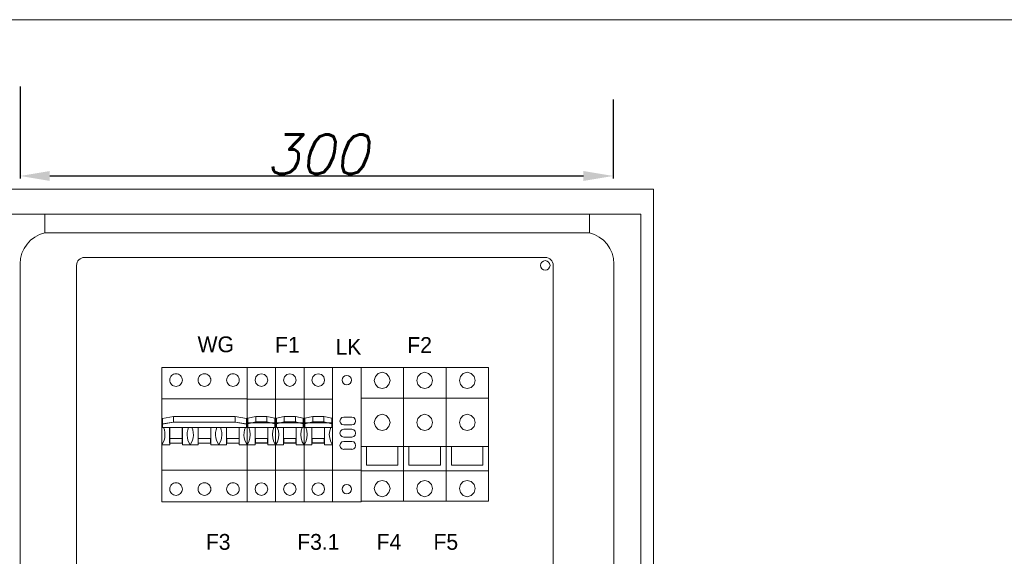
# Model space of a CAD drawing. Header units: millimetres. Extents: x 730 to 10409, y 1134 to 11940.
# Tile 17 of 49: x 2357 to 2856, y 7780 to 8052. Entities that reach past the tile are written whole.
import ezdxf

# ---------------------------------------------------------------- set-up
doc = ezdxf.new("R2010")
doc.units = ezdxf.units.MM
doc.layers.add('30', color=7, linetype='Continuous')
doc.layers.add('45', color=7, linetype='Continuous')
for name, color, linetype, lineweight in [('AKCESORIA', 7, 'Continuous', 5), ('kontur OBUDOWY', 7, 'Continuous', 5), ('Schematy elektryka', 7, 'Continuous', 9), ('wymiary', 3, 'Continuous', 5)]:
    doc.layers.add(name, color=color, linetype=linetype, lineweight=lineweight)
doc.styles.add('INCOBEX', font='romans.shx', dxfattribs={"oblique": 15})
doc.dimstyles.new('INCOBEX', dxfattribs={"dimtxt": 20, "dimasz": 15, "dimexe": 1.25, "dimexo": 0, "dimgap": 1, "dimtad": 1, "dimdec": 1, "dimtxsty": 'INCOBEX', "dimcen": 2.5, "dimadec": 1, "dimazin": 2, "dimtfac": 1, "dimtdec": 1, "dimtmove": 0, "dimatfit": 3, "dimfxl": 1, "dimarcsym": 0})

# ---------------------------------------------------------------- blocks, each defined once
blk = doc.blocks.new('*D48')
at = {"layer": 'Defpoints', "color": 0, "transparency": 16777216}
for p in [(2357.72, 8018.07), (2657.71, 8011.5), (2657.71, 7972.76)]:
    blk.add_point(p, dxfattribs=at)
at = {"layer": 'wymiary', "color": 0, "lineweight": -2, "transparency": 16777216}
for p, q in [((2357.72, 8018.07), (2357.72, 7971.51)), ((2657.71, 8011.5), (2657.71, 7971.51)), ((2372.72, 7972.76), (2642.71, 7972.76))]:
    blk.add_line(p, q, dxfattribs=at)
at = {"layer": 'wymiary', "color": 0, "transparency": 16777216}
for points in [[(2372.72, 7975.26), (2372.72, 7970.26), (2357.72, 7972.76)], [(2642.71, 7975.26), (2642.71, 7970.26), (2657.71, 7972.76)]]:
    blk.add_solid(points, dxfattribs=at)
at = {"layer": 'wymiary', "color": 0, "transparency": 16777216, "insert": (2507.71, 7983.76), "char_height": 20, "attachment_point": 5, "style": 'INCOBEX'}
blk.add_mtext('300', dxfattribs=at)

msp = doc.modelspace()

# ---------------------------------------------------------------- linework, layer by layer
at = {"layer": '30', "color": 7, "lineweight": 15}
for p, q in [((2429.35, 7828.72), (2429.35, 7857.03)), ((2429.35, 7857.03), (2429.35, 7857.03)), ((2530.19, 7828.72), (2530.19, 7857.03))]:
    msp.add_line(p, q, dxfattribs=at)
at = {"layer": '45', "color": 7, "lineweight": 15}
for p, q in [((2472.55, 7807.85), (2472.55, 7875.85)), ((2530.19, 7875.85), (2530.19, 7807.85)), ((2530.19, 7875.85), (2530.19, 7807.85)), ((2429.35, 7859.91), (2472.55, 7859.91)), ((2430.59, 7859.91), (2430.59, 7859.91))]:
    msp.add_line(p, q, dxfattribs=at)
for points in [[(2429.35, 7875.85), (2472.55, 7875.85), (2472.55, 7807.85), (2429.35, 7807.85), (2429.35, 7875.85)], [(2429.35, 7875.85), (2429.35, 7875.85), (2429.35, 7807.85), (2429.35, 7807.85), (2429.35, 7875.85)], [(2472.55, 7875.85), (2486.95, 7875.85), (2486.95, 7807.85), (2472.55, 7807.85), (2472.55, 7875.85)], [(2486.95, 7875.85), (2501.36, 7875.85), (2501.36, 7807.85), (2486.95, 7807.85), (2486.95, 7875.85)], [(2501.36, 7875.85), (2515.76, 7875.85), (2515.76, 7807.85), (2501.36, 7807.85), (2501.36, 7875.85)], [(2515.76, 7807.85), (2530.17, 7807.85), (2530.17, 7875.85), (2515.76, 7875.85), (2515.76, 7807.85)], [(2472.55, 7859.88), (2486.95, 7859.88), (2486.95, 7847.88), (2472.55, 7847.88), (2472.55, 7859.88)], [(2486.95, 7859.88), (2501.36, 7859.88), (2501.36, 7847.88), (2486.95, 7847.88), (2486.95, 7859.88)], [(2501.36, 7859.88), (2515.76, 7859.88), (2515.76, 7847.88), (2501.36, 7847.88), (2501.36, 7859.88)], [(2435.38, 7851.05), (2429.79, 7850.1), (2429.79, 7847.2), (2435.38, 7848.24), (2435.38, 7851.05)], [(2466.53, 7848.24), (2435.38, 7848.24), (2429.79, 7847.29), (2429.79, 7845.47), (2472.16, 7845.47), (2472.16, 7847.16), (2466.53, 7848.24)], [(2435.37, 7851.05), (2466.53, 7851.05), (2466.53, 7848.24), (2435.37, 7848.24), (2435.37, 7851.05)], [(2466.53, 7851.05), (2466.53, 7848.24), (2472.16, 7847.28), (2472.16, 7850.01), (2466.53, 7851.05)], [(2476.93, 7851.08), (2472.93, 7850.13), (2472.93, 7847.31), (2476.93, 7848.26), (2476.93, 7851.08)], [(2482.58, 7848.26), (2476.96, 7848.26), (2472.93, 7847.31), (2472.93, 7845.44), (2486.57, 7845.44), (2486.57, 7847.25), (2482.58, 7848.26)], [(2476.93, 7851.08), (2482.58, 7851.08), (2482.58, 7848.26), (2476.93, 7848.26), (2476.93, 7851.08)], [(2482.57, 7851.08), (2482.57, 7848.29), (2486.57, 7847.25), (2486.57, 7850.13), (2482.57, 7851.08)], [(2491.33, 7851.08), (2487.33, 7850.13), (2487.33, 7847.31), (2491.33, 7848.26), (2491.33, 7851.08)], [(2496.98, 7848.26), (2491.36, 7848.26), (2487.33, 7847.31), (2487.33, 7845.44), (2500.98, 7845.44), (2500.98, 7847.25), (2496.98, 7848.26)], [(2491.33, 7851.08), (2496.98, 7851.08), (2496.98, 7848.26), (2491.33, 7848.26), (2491.33, 7851.08)], [(2496.98, 7851.08), (2496.98, 7848.29), (2500.98, 7847.25), (2500.98, 7850.13), (2496.98, 7851.08)], [(2505.73, 7851.08), (2501.74, 7850.13), (2501.74, 7847.31), (2505.73, 7848.26), (2505.73, 7851.08)], [(2511.38, 7848.26), (2505.76, 7848.26), (2501.74, 7847.31), (2501.74, 7845.44), (2515.38, 7845.44), (2515.38, 7847.25), (2511.38, 7848.26)], [(2505.73, 7851.08), (2511.38, 7851.08), (2511.38, 7848.26), (2505.73, 7848.26), (2505.73, 7851.08)], [(2511.38, 7851.08), (2511.38, 7848.29), (2515.38, 7847.25), (2515.38, 7850.13), (2511.38, 7851.08)], [(2433.34, 7845.47), (2439.75, 7845.47), (2439.75, 7837.46), (2433.34, 7837.46), (2433.34, 7845.47)], [(2447.77, 7845.47), (2454.18, 7845.47), (2454.18, 7837.46), (2447.77, 7837.46), (2447.77, 7845.47)], [(2462.15, 7845.47), (2468.57, 7845.47), (2468.57, 7837.46), (2462.15, 7837.46), (2462.15, 7845.47)], [(2476.55, 7845.48), (2482.96, 7845.48), (2482.96, 7837.47), (2476.55, 7837.47), (2476.55, 7845.48)], [(2490.95, 7845.48), (2497.36, 7845.48), (2497.36, 7837.47), (2490.95, 7837.47), (2490.95, 7845.48)], [(2505.35, 7845.48), (2511.76, 7845.48), (2511.76, 7837.47), (2505.35, 7837.47), (2505.35, 7845.48)], [(2433.47, 7839.89), (2439.67, 7839.89), (2439.67, 7837.59), (2433.47, 7837.59), (2433.47, 7839.89)], [(2447.85, 7839.89), (2454.05, 7839.89), (2454.05, 7837.59), (2447.85, 7837.59), (2447.85, 7839.89)], [(2462.28, 7839.89), (2468.48, 7839.89), (2468.48, 7837.59), (2462.28, 7837.59), (2462.28, 7839.89)], [(2476.71, 7839.88), (2482.8, 7839.88), (2482.8, 7837.63), (2476.71, 7837.63), (2476.71, 7839.88)], [(2491.11, 7839.88), (2497.2, 7839.88), (2497.2, 7837.63), (2491.11, 7837.63), (2491.11, 7839.88)], [(2505.51, 7839.88), (2511.6, 7839.88), (2511.6, 7837.63), (2505.51, 7837.63), (2505.51, 7839.88)]]:
    msp.add_lwpolyline(points, close=True, dxfattribs=at)
for points in [[(2429.35, 7875.85), (2472.55, 7875.85), (2472.55, 7807.85), (2429.35, 7807.85), (2429.35, 7875.85)], [(2439.8, 7869.49), (2439.71, 7870.08), (2439.54, 7870.68), (2439.24, 7871.24), (2438.85, 7871.71), (2438.34, 7872.14), (2437.83, 7872.44), (2437.23, 7872.61), (2436.59, 7872.65), (2435.95, 7872.61), (2435.35, 7872.44), (2434.79, 7872.14), (2434.32, 7871.71), (2433.94, 7871.24), (2433.64, 7870.68), (2433.47, 7870.08), (2433.38, 7869.49), (2433.47, 7868.84), (2433.64, 7868.25), (2433.94, 7867.69), (2434.32, 7867.22), (2434.79, 7866.79), (2435.35, 7866.49), (2435.95, 7866.32), (2436.59, 7866.28), (2437.23, 7866.32), (2437.83, 7866.49), (2438.34, 7866.79), (2438.85, 7867.22), (2439.24, 7867.69), (2439.54, 7868.25), (2439.71, 7868.84), (2439.8, 7869.49)], [(2454.16, 7869.49), (2454.12, 7870.08), (2453.91, 7870.68), (2453.61, 7871.24), (2453.22, 7871.71), (2452.75, 7872.14), (2452.2, 7872.44), (2451.6, 7872.61), (2450.96, 7872.65), (2450.36, 7872.61), (2449.76, 7872.44), (2449.2, 7872.14), (2448.69, 7871.71), (2448.3, 7871.24), (2448, 7870.68), (2447.83, 7870.08), (2447.79, 7869.49), (2447.83, 7868.84), (2448, 7868.25), (2448.3, 7867.69), (2448.69, 7867.22), (2449.2, 7866.79), (2449.76, 7866.49), (2450.36, 7866.32), (2450.96, 7866.28), (2451.6, 7866.32), (2452.2, 7866.49), (2452.75, 7866.79), (2453.22, 7867.22), (2453.61, 7867.69), (2453.91, 7868.25), (2454.12, 7868.84), (2454.16, 7869.49)], [(2468.58, 7869.49), (2468.49, 7870.08), (2468.32, 7870.68), (2468.02, 7871.24), (2467.63, 7871.71), (2467.12, 7872.14), (2466.57, 7872.44), (2465.97, 7872.61), (2465.37, 7872.65), (2464.73, 7872.61), (2464.13, 7872.44), (2463.57, 7872.14), (2463.1, 7871.71), (2462.71, 7871.24), (2462.42, 7870.68), (2462.2, 7870.08), (2462.16, 7869.49), (2462.2, 7868.84), (2462.42, 7868.25), (2462.71, 7867.69), (2463.1, 7867.22), (2463.57, 7866.79), (2464.13, 7866.49), (2464.73, 7866.32), (2465.37, 7866.28), (2465.97, 7866.32), (2466.57, 7866.49), (2467.12, 7866.79), (2467.63, 7867.22), (2468.02, 7867.69), (2468.32, 7868.25), (2468.49, 7868.84), (2468.58, 7869.49)], [(2472.55, 7875.85), (2486.95, 7875.85), (2486.95, 7807.85), (2472.55, 7807.85), (2472.55, 7875.85)], [(2482.96, 7869.46), (2482.51, 7871.04), (2481.34, 7872.22), (2479.75, 7872.66), (2478.17, 7872.22), (2476.99, 7871.04), (2476.55, 7869.46), (2476.99, 7867.85), (2478.17, 7866.68), (2479.75, 7866.26), (2481.34, 7866.68), (2482.51, 7867.85), (2482.96, 7869.46)], [(2486.95, 7875.85), (2501.36, 7875.85), (2501.36, 7807.85), (2486.95, 7807.85), (2486.95, 7875.85)], [(2497.36, 7869.46), (2496.91, 7871.04), (2495.74, 7872.22), (2494.15, 7872.66), (2492.57, 7872.22), (2491.39, 7871.04), (2490.95, 7869.46), (2491.39, 7867.85), (2492.57, 7866.68), (2494.15, 7866.26), (2495.74, 7866.68), (2496.91, 7867.85), (2497.36, 7869.46)], [(2501.36, 7875.85), (2515.76, 7875.85), (2515.76, 7807.85), (2501.36, 7807.85), (2501.36, 7875.85)], [(2511.76, 7869.46), (2511.32, 7871.04), (2510.14, 7872.22), (2508.56, 7872.66), (2506.97, 7872.22), (2505.8, 7871.04), (2505.35, 7869.46), (2505.8, 7867.85), (2506.97, 7866.68), (2508.56, 7866.26), (2510.14, 7866.68), (2511.32, 7867.85), (2511.76, 7869.46)], [(2515.76, 7807.85), (2530.17, 7807.85), (2530.17, 7875.85), (2515.76, 7875.85), (2515.76, 7807.85)], [(2525.36, 7869.43), (2525.18, 7868.51), (2524.66, 7867.74), (2523.89, 7867.22), (2522.96, 7867.04), (2522.05, 7867.22), (2521.26, 7867.74), (2520.74, 7868.51), (2520.56, 7869.43), (2520.74, 7870.35), (2521.26, 7871.12), (2522.05, 7871.65), (2522.96, 7871.83), (2523.89, 7871.65), (2524.66, 7871.12), (2525.18, 7870.35), (2525.36, 7869.43)], [(2530.19, 7875.85), (2551.71, 7875.85), (2551.71, 7808.12), (2530.19, 7808.12), (2530.19, 7875.85)], [(2536.9, 7869.28), (2537.44, 7871.33), (2538.89, 7872.83), (2540.89, 7873.39), (2542.86, 7872.83), (2544.32, 7871.33), (2544.87, 7869.28), (2544.32, 7867.23), (2542.86, 7865.72), (2540.89, 7865.18), (2538.89, 7865.72), (2537.44, 7867.23), (2536.9, 7869.28)], [(2551.71, 7875.85), (2573.22, 7875.85), (2573.22, 7808.12), (2551.71, 7808.12), (2551.71, 7875.85)], [(2558.41, 7869.28), (2558.96, 7871.33), (2560.4, 7872.83), (2562.41, 7873.39), (2564.38, 7872.83), (2565.84, 7871.33), (2566.38, 7869.28), (2565.84, 7867.23), (2564.38, 7865.72), (2562.41, 7865.18), (2560.4, 7865.72), (2558.96, 7867.23), (2558.41, 7869.28)], [(2573.22, 7875.85), (2594.74, 7875.85), (2594.74, 7808.12), (2573.22, 7808.12), (2573.22, 7875.85)], [(2579.93, 7869.28), (2580.47, 7871.33), (2581.92, 7872.83), (2583.92, 7873.39), (2585.89, 7872.83), (2587.35, 7871.33), (2587.9, 7869.28), (2587.35, 7867.23), (2585.89, 7865.72), (2583.92, 7865.18), (2581.92, 7865.72), (2580.47, 7867.23), (2579.93, 7869.28)], [(2472.55, 7859.88), (2486.95, 7859.88), (2486.95, 7847.88), (2472.55, 7847.88), (2472.55, 7859.88)], [(2486.95, 7859.88), (2501.36, 7859.88), (2501.36, 7847.88), (2486.95, 7847.88), (2486.95, 7859.88)], [(2501.36, 7859.88), (2515.76, 7859.88), (2515.76, 7847.88), (2501.36, 7847.88), (2501.36, 7859.88)], [(2530.17, 7860.32), (2551.6, 7860.32)], [(2551.69, 7860.32), (2573.11, 7860.32)], [(2573.2, 7860.32), (2594.63, 7860.32)], [(2536.9, 7848.04), (2537.44, 7850.1), (2538.89, 7851.61), (2540.89, 7852.14), (2542.86, 7851.61), (2544.32, 7850.1), (2544.87, 7848.04), (2544.32, 7845.99), (2542.86, 7844.49), (2540.89, 7843.94), (2538.89, 7844.49), (2537.44, 7845.99), (2536.9, 7848.04)], [(2558.41, 7848.04), (2558.96, 7850.1), (2560.4, 7851.61), (2562.41, 7852.14), (2564.38, 7851.61), (2565.84, 7850.1), (2566.38, 7848.04), (2565.84, 7845.99), (2564.38, 7844.49), (2562.41, 7843.94), (2560.4, 7844.49), (2558.96, 7845.99), (2558.41, 7848.04)], [(2579.93, 7848.04), (2580.47, 7850.1), (2581.92, 7851.61), (2583.92, 7852.14), (2585.89, 7851.61), (2587.35, 7850.1), (2587.9, 7848.04), (2587.35, 7845.99), (2585.89, 7844.49), (2583.92, 7843.94), (2581.92, 7844.49), (2580.47, 7845.99), (2579.93, 7848.04)], [(2435.38, 7851.05), (2429.79, 7850.1), (2429.79, 7847.2), (2435.38, 7848.24), (2435.38, 7851.05)], [(2466.53, 7848.24), (2435.38, 7848.24), (2429.79, 7847.29), (2429.79, 7845.47), (2472.16, 7845.47), (2472.16, 7847.16), (2466.53, 7848.24)], [(2435.37, 7851.05), (2466.53, 7851.05), (2466.53, 7848.24), (2435.37, 7848.24), (2435.37, 7851.05)], [(2466.53, 7851.05), (2466.53, 7848.24), (2472.16, 7847.28), (2472.16, 7850.01), (2466.53, 7851.05)], [(2476.93, 7851.08), (2472.93, 7850.13), (2472.93, 7847.31), (2476.93, 7848.26), (2476.93, 7851.08)], [(2482.58, 7848.26), (2476.96, 7848.26), (2472.93, 7847.31), (2472.93, 7845.44), (2486.57, 7845.44), (2486.57, 7847.25), (2482.58, 7848.26)], [(2476.93, 7851.08), (2482.58, 7851.08), (2482.58, 7848.26), (2476.93, 7848.26), (2476.93, 7851.08)], [(2482.57, 7851.08), (2482.57, 7848.29), (2486.57, 7847.25), (2486.57, 7850.13), (2482.57, 7851.08)], [(2491.33, 7851.08), (2487.33, 7850.13), (2487.33, 7847.31), (2491.33, 7848.26), (2491.33, 7851.08)], [(2496.98, 7848.26), (2491.36, 7848.26), (2487.33, 7847.31), (2487.33, 7845.44), (2500.98, 7845.44), (2500.98, 7847.25), (2496.98, 7848.26)], [(2491.33, 7851.08), (2496.98, 7851.08), (2496.98, 7848.26), (2491.33, 7848.26), (2491.33, 7851.08)], [(2496.98, 7851.08), (2496.98, 7848.29), (2500.98, 7847.25), (2500.98, 7850.13), (2496.98, 7851.08)], [(2505.73, 7851.08), (2501.74, 7850.13), (2501.74, 7847.31), (2505.73, 7848.26), (2505.73, 7851.08)], [(2511.38, 7848.26), (2505.76, 7848.26), (2501.74, 7847.31), (2501.74, 7845.44), (2515.38, 7845.44), (2515.38, 7847.25), (2511.38, 7848.26)], [(2505.73, 7851.08), (2511.38, 7851.08), (2511.38, 7848.26), (2505.73, 7848.26), (2505.73, 7851.08)], [(2511.38, 7851.08), (2511.38, 7848.29), (2515.38, 7847.25), (2515.38, 7850.13), (2511.38, 7851.08)], [(2521.46, 7846.75), (2520.46, 7847.02), (2519.72, 7847.75), (2519.46, 7848.74), (2519.72, 7849.75), (2520.46, 7850.49), (2521.46, 7850.75)], [(2525.45, 7850.75), (2521.46, 7850.75)], [(2525.45, 7846.75), (2521.46, 7846.75)], [(2525.45, 7850.75), (2526.46, 7850.49), (2527.19, 7849.75), (2527.45, 7848.74), (2527.19, 7847.75), (2526.46, 7847.02), (2525.45, 7846.75)], [(2429.4, 7836.64), (2430.05, 7837.8), (2430.52, 7839.02), (2430.87, 7840.27), (2430.96, 7841.61), (2430.91, 7842.91), (2430.7, 7844.21), (2430.26, 7845.47)], [(2433.34, 7845.47), (2439.75, 7845.47), (2439.75, 7837.46), (2433.34, 7837.46), (2433.34, 7845.47)], [(2433.38, 7845.47), (2433.38, 7836.64)], [(2439.79, 7836.64), (2439.79, 7845.47)], [(2442.92, 7845.47), (2442.48, 7844.21), (2442.22, 7842.91), (2442.18, 7841.61), (2442.31, 7840.27), (2442.61, 7839.02), (2443.13, 7837.8), (2443.78, 7836.64)], [(2443.78, 7836.64), (2444.43, 7837.8), (2444.91, 7839.02), (2445.26, 7840.27), (2445.39, 7841.61), (2445.3, 7842.91), (2445.08, 7844.21), (2444.65, 7845.47)], [(2447.77, 7845.47), (2454.18, 7845.47), (2454.18, 7837.46), (2447.77, 7837.46), (2447.77, 7845.47)], [(2447.77, 7845.47), (2447.77, 7836.64)], [(2454.18, 7836.64), (2454.18, 7845.47)], [(2457.3, 7845.47), (2456.87, 7844.21), (2456.61, 7842.91), (2456.56, 7841.61), (2456.69, 7840.27), (2457, 7839.02), (2457.52, 7837.8), (2458.17, 7836.64)], [(2458.17, 7836.64), (2458.82, 7837.8), (2459.34, 7839.02), (2459.64, 7840.27), (2459.77, 7841.61), (2459.68, 7842.91), (2459.47, 7844.21), (2459.03, 7845.47)], [(2462.15, 7845.47), (2468.57, 7845.47), (2468.57, 7837.46), (2462.15, 7837.46), (2462.15, 7845.47)], [(2462.15, 7845.47), (2462.15, 7836.64)], [(2468.56, 7836.64), (2468.56, 7845.47)], [(2471.69, 7845.47), (2471.25, 7844.21), (2471.04, 7842.91), (2470.95, 7841.61), (2471.08, 7840.27), (2471.38, 7839.02), (2471.9, 7837.8), (2472.55, 7836.64)], [(2472.55, 7836.68), (2473.44, 7838.29), (2473.98, 7840.03), (2474.14, 7841.87), (2473.98, 7843.71), (2473.41, 7845.48)], [(2476.55, 7845.48), (2482.96, 7845.48), (2482.96, 7837.47), (2476.55, 7837.47), (2476.55, 7845.48)], [(2476.55, 7845.48), (2476.55, 7836.68)], [(2482.95, 7836.68), (2482.95, 7845.48)], [(2486.06, 7845.48), (2485.52, 7843.71), (2485.33, 7841.87), (2485.52, 7840.03), (2486.06, 7838.29), (2486.95, 7836.68)], [(2486.95, 7836.68), (2487.84, 7838.29), (2488.38, 7840.03), (2488.54, 7841.87), (2488.38, 7843.71), (2487.81, 7845.48)], [(2490.95, 7845.48), (2497.36, 7845.48), (2497.36, 7837.47), (2490.95, 7837.47), (2490.95, 7845.48)], [(2490.95, 7845.48), (2490.95, 7836.68)], [(2497.36, 7836.68), (2497.36, 7845.48)], [(2500.47, 7845.48), (2499.93, 7843.71), (2499.74, 7841.87), (2499.93, 7840.03), (2500.47, 7838.29), (2501.36, 7836.68)], [(2501.36, 7836.68), (2502.25, 7838.29), (2502.79, 7840.03), (2502.94, 7841.87), (2502.79, 7843.71), (2502.21, 7845.48)], [(2505.35, 7845.48), (2511.76, 7845.48), (2511.76, 7837.47), (2505.35, 7837.47), (2505.35, 7845.48)], [(2505.35, 7845.48), (2505.35, 7836.68)], [(2511.76, 7836.68), (2511.76, 7845.48)], [(2514.87, 7845.48), (2514.33, 7843.71), (2514.14, 7841.87), (2514.33, 7840.03), (2514.87, 7838.29), (2515.76, 7836.68)], [(2521.46, 7840.58), (2520.46, 7840.85), (2519.72, 7841.58), (2519.46, 7842.58), (2519.72, 7843.58), (2520.46, 7844.32), (2521.46, 7844.58)], [(2525.45, 7844.58), (2521.46, 7844.58)], [(2525.45, 7844.58), (2526.46, 7844.32), (2527.19, 7843.58), (2527.45, 7842.58), (2527.19, 7841.58), (2526.46, 7840.85), (2525.45, 7840.58)], [(2429.4, 7836.64), (2433.38, 7836.64)], [(2433.47, 7839.89), (2439.67, 7839.89), (2439.67, 7837.59), (2433.47, 7837.59), (2433.47, 7839.89)], [(2439.79, 7836.64), (2447.77, 7836.64)], [(2447.85, 7839.89), (2454.05, 7839.89), (2454.05, 7837.59), (2447.85, 7837.59), (2447.85, 7839.89)], [(2454.18, 7836.64), (2462.15, 7836.64)], [(2462.28, 7839.89), (2468.48, 7839.89), (2468.48, 7837.59), (2462.28, 7837.59), (2462.28, 7839.89)], [(2468.56, 7836.64), (2472.55, 7836.64)], [(2472.55, 7836.68), (2476.55, 7836.68)], [(2476.71, 7839.88), (2482.8, 7839.88), (2482.8, 7837.63), (2476.71, 7837.63), (2476.71, 7839.88)], [(2482.95, 7836.68), (2486.95, 7836.68)], [(2486.95, 7836.68), (2490.95, 7836.68)], [(2491.11, 7839.88), (2497.2, 7839.88), (2497.2, 7837.63), (2491.11, 7837.63), (2491.11, 7839.88)], [(2497.36, 7836.68), (2501.36, 7836.68)], [(2501.36, 7836.68), (2505.35, 7836.68)], [(2505.51, 7839.88), (2511.6, 7839.88), (2511.6, 7837.63), (2505.51, 7837.63), (2505.51, 7839.88)], [(2511.76, 7836.68), (2515.76, 7836.68)], [(2521.46, 7834.41), (2520.46, 7834.68), (2519.72, 7835.41), (2519.46, 7836.41), (2519.72, 7837.41), (2520.46, 7838.15), (2521.46, 7838.41)], [(2525.45, 7840.58), (2521.46, 7840.58)], [(2525.45, 7838.41), (2521.46, 7838.41)], [(2525.45, 7838.41), (2526.46, 7838.15), (2527.19, 7837.41), (2527.45, 7836.41), (2527.19, 7835.41), (2526.46, 7834.68), (2525.45, 7834.41)], [(2525.45, 7834.42), (2521.46, 7834.42)], [(2551.6, 7835.82), (2530.17, 7835.82)], [(2532.93, 7826.4), (2532.93, 7835.82)], [(2548.79, 7835.82), (2548.79, 7826.4)], [(2573.11, 7835.82), (2551.69, 7835.82)], [(2554.45, 7826.4), (2554.45, 7835.82)], [(2570.31, 7835.82), (2570.31, 7826.4)], [(2594.63, 7835.82), (2573.2, 7835.82)], [(2575.96, 7826.4), (2575.96, 7835.82)], [(2591.82, 7835.82), (2591.82, 7826.4)], [(2548.84, 7826.44), (2532.93, 7826.44)], [(2570.35, 7826.44), (2554.45, 7826.44)], [(2591.87, 7826.44), (2575.96, 7826.44)], [(2472.55, 7823.88), (2429.35, 7823.88)], [(2486.95, 7823.87), (2472.55, 7823.87)], [(2501.36, 7823.87), (2486.95, 7823.87)], [(2515.76, 7823.87), (2501.36, 7823.87)], [(2530.16, 7823.85), (2515.76, 7823.85)], [(2551.6, 7823.56), (2530.17, 7823.56)], [(2573.11, 7823.56), (2551.69, 7823.56)], [(2594.63, 7823.56), (2573.2, 7823.56)], [(2439.8, 7814.31), (2439.71, 7814.9), (2439.54, 7815.5), (2439.24, 7816.06), (2438.85, 7816.57), (2438.34, 7816.96), (2437.83, 7817.26), (2437.23, 7817.43), (2436.59, 7817.51), (2435.95, 7817.43), (2435.35, 7817.26), (2434.79, 7816.96), (2434.32, 7816.57), (2433.94, 7816.06), (2433.64, 7815.5), (2433.47, 7814.9), (2433.38, 7814.31), (2433.47, 7813.66), (2433.64, 7813.07), (2433.94, 7812.51), (2434.32, 7812.04), (2434.79, 7811.66), (2435.35, 7811.36), (2435.95, 7811.14), (2436.59, 7811.1), (2437.23, 7811.14), (2437.83, 7811.36), (2438.34, 7811.66), (2438.85, 7812.04), (2439.24, 7812.51), (2439.54, 7813.07), (2439.71, 7813.66), (2439.8, 7814.31)], [(2454.16, 7814.31), (2454.12, 7814.9), (2453.91, 7815.5), (2453.61, 7816.06), (2453.22, 7816.57), (2452.75, 7816.96), (2452.2, 7817.26), (2451.6, 7817.43), (2450.96, 7817.51), (2450.36, 7817.43), (2449.76, 7817.26), (2449.2, 7816.96), (2448.69, 7816.57), (2448.3, 7816.06), (2448, 7815.5), (2447.83, 7814.9), (2447.79, 7814.31), (2447.83, 7813.66), (2448, 7813.07), (2448.3, 7812.51), (2448.69, 7812.04), (2449.2, 7811.66), (2449.76, 7811.36), (2450.36, 7811.14), (2450.96, 7811.1), (2451.6, 7811.14), (2452.2, 7811.36), (2452.75, 7811.66), (2453.22, 7812.04), (2453.61, 7812.51), (2453.91, 7813.07), (2454.12, 7813.66), (2454.16, 7814.31)], [(2468.58, 7814.31), (2468.49, 7814.9), (2468.32, 7815.5), (2468.02, 7816.06), (2467.63, 7816.57), (2467.12, 7816.96), (2466.57, 7817.26), (2465.97, 7817.43), (2465.37, 7817.51), (2464.73, 7817.43), (2464.13, 7817.26), (2463.57, 7816.96), (2463.1, 7816.57), (2462.71, 7816.06), (2462.42, 7815.5), (2462.2, 7814.9), (2462.16, 7814.31), (2462.2, 7813.66), (2462.42, 7813.07), (2462.71, 7812.51), (2463.1, 7812.04), (2463.57, 7811.66), (2464.13, 7811.36), (2464.73, 7811.14), (2465.37, 7811.1), (2465.97, 7811.14), (2466.57, 7811.36), (2467.12, 7811.66), (2467.63, 7812.04), (2468.02, 7812.51), (2468.32, 7813.07), (2468.49, 7813.66), (2468.58, 7814.31)], [(2482.96, 7814.28), (2482.51, 7815.89), (2481.34, 7817.06), (2479.75, 7817.47), (2478.17, 7817.06), (2476.99, 7815.89), (2476.55, 7814.28), (2476.99, 7812.69), (2478.17, 7811.52), (2479.75, 7811.08), (2481.34, 7811.52), (2482.51, 7812.69), (2482.96, 7814.28)], [(2497.36, 7814.28), (2496.91, 7815.89), (2495.74, 7817.06), (2494.15, 7817.47), (2492.57, 7817.06), (2491.39, 7815.89), (2490.95, 7814.28), (2491.39, 7812.69), (2492.57, 7811.52), (2494.15, 7811.08), (2495.74, 7811.52), (2496.91, 7812.69), (2497.36, 7814.28)], [(2511.76, 7814.28), (2511.32, 7815.89), (2510.14, 7817.06), (2508.56, 7817.47), (2506.97, 7817.06), (2505.8, 7815.89), (2505.35, 7814.28), (2505.8, 7812.69), (2506.97, 7811.52), (2508.56, 7811.08), (2510.14, 7811.52), (2511.32, 7812.69), (2511.76, 7814.28)], [(2525.36, 7814.25), (2525.18, 7813.33), (2524.66, 7812.56), (2523.89, 7812.03), (2522.96, 7811.85), (2522.05, 7812.03), (2521.26, 7812.56), (2520.74, 7813.33), (2520.56, 7814.25), (2520.74, 7815.17), (2521.26, 7815.94), (2522.05, 7816.46), (2522.96, 7816.65), (2523.89, 7816.46), (2524.66, 7815.94), (2525.18, 7815.17), (2525.36, 7814.25)], [(2536.9, 7814.57), (2537.44, 7816.63), (2538.89, 7818.12), (2540.89, 7818.67), (2542.86, 7818.12), (2544.32, 7816.63), (2544.87, 7814.57), (2544.32, 7812.53), (2542.86, 7811.02), (2540.89, 7810.46), (2538.89, 7811.02), (2537.44, 7812.53), (2536.9, 7814.57)], [(2558.41, 7814.57), (2558.96, 7816.63), (2560.4, 7818.12), (2562.41, 7818.67), (2564.38, 7818.12), (2565.84, 7816.63), (2566.38, 7814.57), (2565.84, 7812.53), (2564.38, 7811.02), (2562.41, 7810.46), (2560.4, 7811.02), (2558.96, 7812.53), (2558.41, 7814.57)], [(2579.93, 7814.57), (2580.47, 7816.63), (2581.92, 7818.12), (2583.92, 7818.67), (2585.89, 7818.12), (2587.35, 7816.63), (2587.9, 7814.57), (2587.35, 7812.53), (2585.89, 7811.02), (2583.92, 7810.46), (2581.92, 7811.02), (2580.47, 7812.53), (2579.93, 7814.57)]]:
    msp.add_lwpolyline(points, dxfattribs=at)
at = {"layer": 'AKCESORIA'}
for p, q in [((2390.26, 7931.51), (2623.41, 7931.51)), ((2386.26, 7927.51), (2386.26, 7616.58)), ((2627.41, 7927.51), (2627.41, 7616.58))]:
    msp.add_line(p, q, dxfattribs=at)
msp.add_circle((2623.41, 7927.51), 2.4, dxfattribs=at)
for centre, start, end in [((2390.26, 7927.51), 90, 180), ((2623.41, 7927.51), 0, 90)]:
    msp.add_arc(centre, 4, start, end, dxfattribs=at)
at = {"layer": 'kontur OBUDOWY', "color": 0}
for p, q in [((2337.72, 7966.08), (2657.72, 7966.08)), ((2678.13, 7966.08), (2678.13, 7495.51))]:
    msp.add_line(p, q, dxfattribs=at)
at = {"layer": 'kontur OBUDOWY'}
for p, q in [((2657.72, 7966.08), (2678.13, 7966.08)), ((2657.48, 7953.51), (2671.73, 7953.51)), ((2624.08, 7943.91), (2645.73, 7943.91))]:
    msp.add_line(p, q, dxfattribs=at)
at = {"layer": 'kontur OBUDOWY', "color": 7}
for p, q in [((2337.76, 7953.51), (2462.35, 7953.51)), ((2370.12, 7953.51), (2344.12, 7953.51)), ((2462.35, 7953.51), (2656.12, 7953.51)), ((2651.32, 7953.51), (2625.32, 7953.51)), ((2671.73, 7789.51), (2671.73, 7953.51)), ((2371.36, 7943.91), (2462.35, 7943.91)), ((2462.35, 7943.91), (2624.08, 7943.91)), ((2357.72, 7532.13), (2357.72, 7928.32)), ((2658.13, 7532.13), (2658.13, 7928.32)), ((2671.73, 7647.29), (2671.73, 7789.51))]:
    msp.add_line(p, q, dxfattribs=at)
at = {"layer": 'kontur OBUDOWY', "color": 7, "ltscale": 0.3}
for p, q in [((2370.12, 7943.91), (2370.12, 7953.51)), ((2645.73, 7953.51), (2645.73, 7943.91))]:
    msp.add_line(p, q, dxfattribs=at)
at = {"layer": 'kontur OBUDOWY', "color": 7, "ltscale": 0.2}
msp.add_line((2645.73, 7953.51), (2645.73, 7947.11), dxfattribs=at)
at = {"layer": 'kontur OBUDOWY', "color": 7, "ltscale": 0.12233}
msp.add_line((2651.32, 7953.51), (2655.23, 7953.51), dxfattribs=at)
at = {"layer": 'kontur OBUDOWY', "color": 7, "ltscale": 0.01637}
msp.add_line((2655.76, 7953.51), (2655.23, 7953.51), dxfattribs=at)
at = {"layer": 'kontur OBUDOWY', "color": 7, "ltscale": 0.053978}
msp.add_line((2657.48, 7953.51), (2655.76, 7953.51), dxfattribs=at)
at = {"layer": 'kontur OBUDOWY', "color": 7, "ltscale": 0.05}
msp.add_line((2656.12, 7953.51), (2657.72, 7953.51), dxfattribs=at)
at = {"layer": 'kontur OBUDOWY', "color": 7, "ltscale": 0.007323}
msp.add_line((2657.72, 7953.51), (2657.48, 7953.51), dxfattribs=at)
at = {"layer": 'kontur OBUDOWY', "color": 7, "ltscale": 0.1}
msp.add_line((2645.73, 7947.11), (2645.73, 7943.91), dxfattribs=at)
at = {"layer": 'kontur OBUDOWY', "color": 7, "ltscale": 0.03875}
msp.add_line((2370.12, 7943.91), (2371.36, 7943.91), dxfattribs=at)
at = {"layer": 'kontur OBUDOWY', "color": 7}
for centre, start, end in [((2373.72, 7928.32), 103.0029, 180), ((2642.13, 7928.32), 0, 76.9971)]:
    msp.add_arc(centre, 16, start, end, dxfattribs=at)
at = {"layer": 'Schematy elektryka'}
msp.add_lwpolyline([(755.65, 8051.85), (4955.65, 8051.85), (4955.65, 5081.85), (755.65, 5081.85)], close=True, dxfattribs=at)

# ---------------------------------------------------------------- texts
at = {"lineweight": 15}
for s, p in [('WG', (2447.48, 7883.56)), ('F1', (2486.7, 7883.3)), ('F2', (2553.57, 7883.21)), ('LK', (2517.25, 7882.33)), ('F3', (2451.66, 7783.58)), ('F3.1', (2497.89, 7783.58)), ('F4', (2538.09, 7783.58)), ('F5', (2566.82, 7783.58))]:
    msp.add_text(s, height=8, dxfattribs=at).set_placement(p)

# ---------------------------------------------------------------- dimensions: what is measured, and where the dimension line sits
at = {"layer": 'wymiary'}
dim = msp.add_linear_dim(base=(2657.71, 7972.76), p1=(2357.72, 8018.07), p2=(2657.71, 8011.5), dimstyle='INCOBEX', dxfattribs=at)
dim.commit()
dim.dimension.update_dxf_attribs({"geometry": '*D48', "text_midpoint": (2507.71, 7983.76)})

doc.saveas('drawing.dxf')
